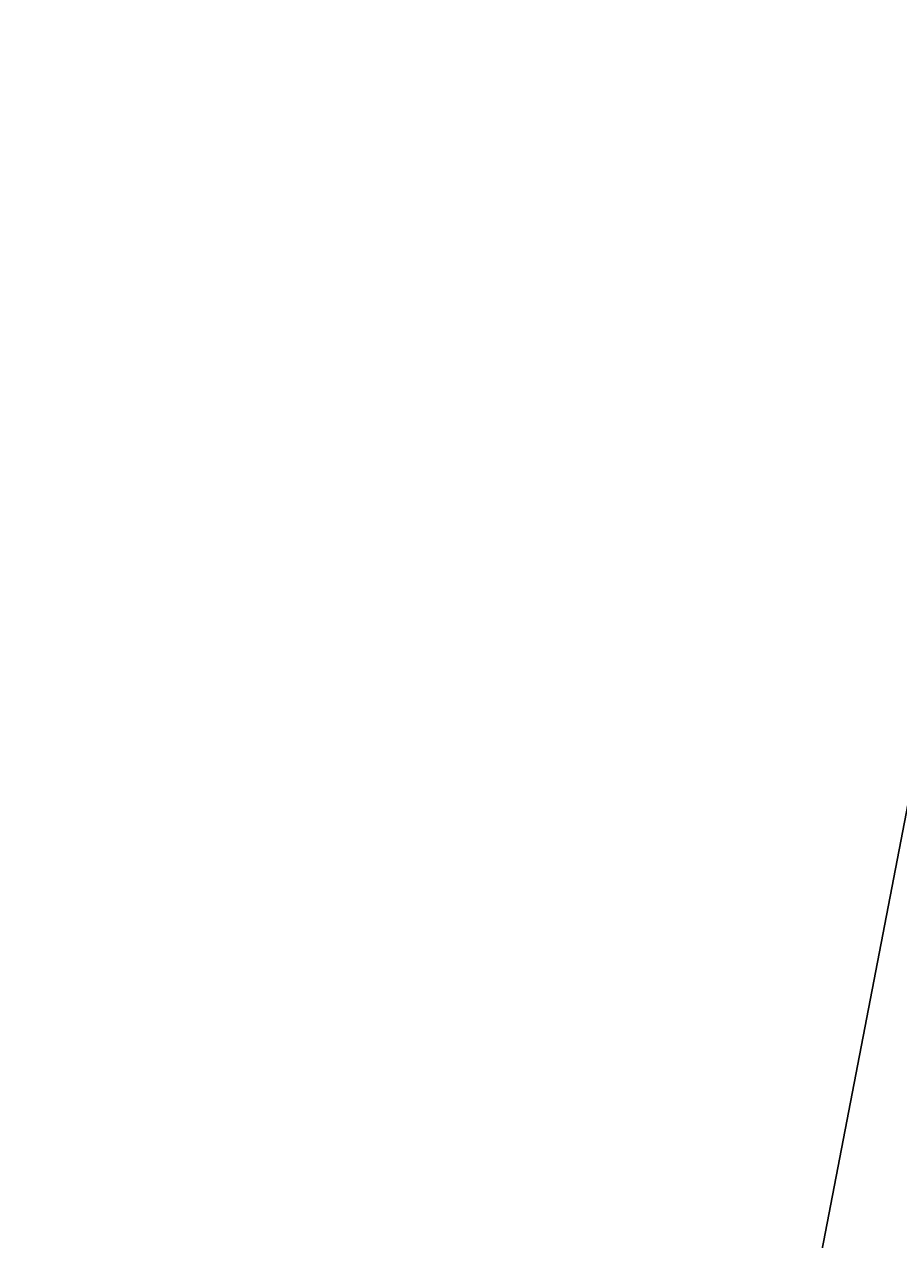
# Model space of a CAD drawing. Header units: metres. Extents: x 32353251 to 32353583, y 5707748 to 5708004.
# Tile 6 of 164: x 32353251 to 32353314, y 5707909 to 5707997. Entities that reach past the tile are written whole.
import ezdxf

# ---------------------------------------------------------------- set-up
doc = ezdxf.new("R2010")
doc.units = ezdxf.units.M
doc.header["$LTSCALE"] = 0.75
doc.layers.get('0').update_dxf_attribs({"linetype": 'CONTINUOUS'})
doc.layers.get('DEFPOINTS').update_dxf_attribs({"linetype": 'CONTINUOUS'})

# ---------------------------------------------------------------- blocks, each defined once
blk = doc.blocks.new('19-A2-A0')
at = {"layer": 'DEFPOINTS'}
blk.add_lwpolyline([(-489.15, -204.65), (489.15, -204.65), (489.15, 204.65), (-489.15, 204.65)], close=True, dxfattribs=at)

msp = doc.modelspace()

# ---------------------------------------------------------------- block references
at = {"xscale": 0.25, "yscale": 0.25, "zscale": 0.25, "rotation": 349.0867958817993}
msp.add_blockref('19-A2-A0', (32353428.528, 5707884.314), dxfattribs=at)

doc.saveas('drawing.dxf')
